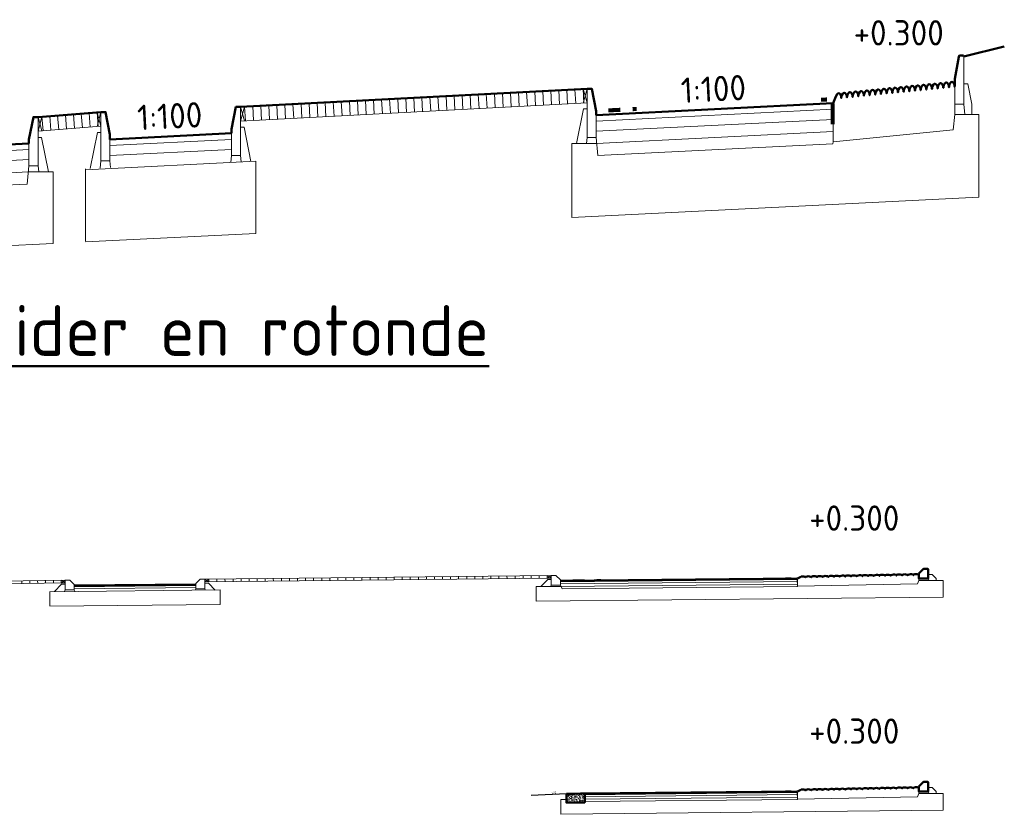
# Model space of a CAD drawing. Header units: metres. Extents: x -699 to 2316, y -1199 to 781.
# Tile 52 of 256: x 457 to 481, y -485 to -466. Entities that reach past the tile are written whole.
import ezdxf
from ezdxf.enums import TextEntityAlignment as Align

# ---------------------------------------------------------------- set-up
doc = ezdxf.new("R2010")
doc.units = ezdxf.units.M
for name, color, linetype, lineweight in [('B-WE-GW-BERM-GD', 90, 'Continuous', 25), ('dp-nw-markering', 7, 'Continuous', 35), ('N-WA-GW-BERM-GD', 90, 'Continuous', 50), ('N-WA-VH-VERHARDING_ASFALT-A-20', 252, 'Continuous', 18), ('N-WE-VH-KANTVERHARDING-GD', 210, 'Continuous', 50), ('N-WE-VV-MARKERING-GD', 170, 'Continuous', 50), ('X-XX-AL-M', 7, 'Continuous', 18), ('X-XX-AL-T25', 7, 'Continuous', 25), ('X-XX-AL-T50', 130, 'Continuous', 50)]:
    doc.layers.add(name, color=color, linetype=linetype, lineweight=lineweight)
doc.styles.add('NLCS-ISO', font='NLCS-ISO.ttf')
doc.linetypes.add('ZIGZAG', pattern='A,0.00254,-5.08,[131,ltypeshp.shx,S=5.08,R=0,X=-5.08,Y=0],-10.16,[131,ltypeshp.shx,S=5.08,R=180,X=5.08,Y=0],-5.08', length=20.32254)

# ---------------------------------------------------------------- blocks, each defined once
blk = doc.blocks.new('115-225X240')
blk.add_lwpolyline([(-0.22, 0.115), (-0.225, 0.11), (-0.225, -0.125), (0, -0.125), (0, 0), (-0.104, 0.109, 0.204693), (-0.119, 0.115)], format="xyb", close=True)
blk = doc.blocks.new('007')
at = {"color": 8, "lineweight": 5}
blk.add_line((0, 0), (0, 0.07), dxfattribs=at)
blk = doc.blocks.new('NLCS_Lp_rotondepoot')
at = {"layer": 'N-WA-GW-BERM-GD'}
blk.add_line((88.895, 0.5298), (89.895, 0.5798), dxfattribs=at)
at = {"layer": 'N-WE-VH-KANTVERHARDING-GD', "color": 8, "lineweight": 9}
for p, q in [((88.895, 0.3948), (88.995, 0.3948)), ((88.995, 0.3948), (89.095, 0.2948)), ((79.595, 0.3715), (71.045, 0.2815)), ((79.4961, 0.3705), (79.595, 0.3015)), ((79.4968, 0.3005), (79.595, 0.3715)), ((79.595, 0.3015), (71.045, 0.2115)), ((85.67, 0.11), (85.67, 0.3)), ((88.67, 0.2448), (88.67, 0.2948)), ((88.895, 0.2948), (88.92, 0.2448)), ((89.095, 0.2948), (89.095, 0.2448)), ((67.595, 0.256), (66.0451, 0.2315)), ((67.5005, 0.2545), (67.595, 0.186)), ((67.5016, 0.1845), (67.595, 0.256)), ((71.045, 0.2115), (71.1439, 0.2825)), ((71.045, 0.2815), (71.1446, 0.2125)), ((85.67, 0.27), (79.82, 0.2115)), ((88.67, 0.2448), (88.6321, 0.1692)), ((88.67, 0.2448), (89.27, 0.2448)), ((89.27, 0.2448), (89.27, -0.164)), ((66.045, 0.1615), (66.1395, 0.233)), ((66.1406, 0.163), (66.0451, 0.2315)), ((85.67, 0.22), (79.82, 0.1615)), ((67.595, 0.186), (66.045, 0.1615)), ((85.67, 0.16), (79.8307, 0.1016)), ((85.67, 0.11), (88.6321, 0.1692)), ((70.82, 0.1215), (67.82, 0.0915)), ((79.22, 0.1016), (79.22, -0.2645)), ((79.8307, 0.1016), (79.22, 0.1016)), ((79.595, 0.1315), (79.58, 0.1016)), ((79.82, 0.1315), (79.8647, 0.0419)), ((85.665, 0.0999), (79.8647, 0.0419)), ((85.67, 0.11), (85.665, 0.0999)), ((65.82, 0.0715), (62.1698, 0.035)), ((70.82, 0.0715), (67.82, 0.0415)), ((65.82, 0.0215), (62.1698, -0.015)), ((71.42, 0.0135), (67.22, -0.0285)), ((67.595, 0.016), (67.5767, -0.0204)), ((67.82, 0.016), (67.8369, -0.0178)), ((70.82, 0.0415), (70.8029, 0.0073)), ((71.045, 0.0415), (71.0608, 0.0099)), ((71.42, 0.0135), (71.42, -0.3425)), ((65.8046, -0.0387), (62.1698, -0.075)), ((65.82, -0.0085), (65.7747, -0.099)), ((65.8046, -0.0387), (66.42, -0.0387)), ((66.045, -0.0085), (66.06, -0.0387)), ((66.42, -0.0387), (66.42, -0.3925)), ((67.22, -0.024), (67.22, -0.38)), ((65.7747, -0.099), (62.1698, -0.135)), ((89.27, -0.164), (79.22, -0.2645)), ((71.42, -0.3425), (67.22, -0.3845)), ((66.42, -0.3925), (62.1698, -0.435))]:
    blk.add_line(p, q, dxfattribs=at)
at = {"layer": 'N-WE-VH-KANTVERHARDING-GD'}
for p, q in [((85.66, 0.2999), (79.82, 0.2415)), ((85.7367, 0.3334), (85.67, 0.3)), ((70.82, 0.1515), (67.82, 0.1215)), ((65.82, 0.1015), (62.1695, 0.065))]:
    blk.add_line(p, q, dxfattribs=at)
blk.add_lwpolyline([(88.67, 0.3824), (88.67, 0.4198), (88.774, 0.5287, -0.204693), (88.7885, 0.5348), (88.89, 0.5348)], format="xyb", dxfattribs=at)
blk.add_lwpolyline([(88.89, 0.5348), (88.895, 0.5298)], dxfattribs=at)
at = {"layer": 'N-WE-VH-KANTVERHARDING-GD', "color": 8, "lineweight": 9}
blk.add_lwpolyline([(88.895, 0.5298), (88.895, 0.2948), (88.67, 0.2948), (88.67, 0.3824)], dxfattribs=at)
at = {"layer": 'N-WE-VH-KANTVERHARDING-GD', "flags": 128}
for points in [[(79.82, 0.2415), (79.82, 0.2615), (79.71, 0.3715), (79.595, 0.3715), (71.045, 0.2815), (70.93, 0.2815), (70.82, 0.1715), (70.82, 0.1515)], [(67.82, 0.1215), (67.82, 0.146), (67.71, 0.256), (67.595, 0.256), (66.0451, 0.2315), (65.93, 0.2315), (65.82, 0.1215), (65.82, 0.1015)]]:
    blk.add_lwpolyline(points, dxfattribs=at)
at = {"layer": 'N-WE-VH-KANTVERHARDING-GD', "color": 8, "lineweight": 9}
for points in [[(79.595, 0.3715), (79.595, 0.1315), (79.82, 0.1315), (79.82, 0.2615), (79.71, 0.3715)], [(67.595, 0.256), (67.595, 0.016), (67.82, 0.016), (67.82, 0.146), (67.71, 0.256)], [(71.045, 0.2815), (71.045, 0.0415), (70.82, 0.0415), (70.82, 0.1715), (70.93, 0.2815)], [(66.045, 0.2315), (66.045, -0.0085), (65.82, -0.0085), (65.82, 0.1215), (65.93, 0.2315)]]:
    blk.add_lwpolyline(points, close=True, dxfattribs=at)
at = {"layer": 'N-WE-VH-KANTVERHARDING-GD', "color": 8, "lineweight": 9, "const_width": 0.02, "flags": 128}
blk.add_lwpolyline([(85.66, 0.3), (85.66, 0.1965)], dxfattribs=at)
at = {"layer": 'N-WE-VH-KANTVERHARDING-GD', "color": 8, "lineweight": 9, "flags": 128}
for points in [[(79.339, 0.1016), (79.5089, 0.2715), (79.595, 0.2715)], [(67.33, -0.0229), (67.5089, 0.156), (67.595, 0.156)], [(71.3002, 0.0123), (71.131, 0.1815), (71.045, 0.1815)], [(66.301, -0.0385), (66.131, 0.1315), (66.045, 0.1315)]]:
    blk.add_lwpolyline(points, dxfattribs=at)
at = {"layer": 'N-WE-VH-KANTVERHARDING-GD'}
for centre, radius, start, end in [((87.9033, 0.2412), 0.15, 68.8533, 114.093), ((88.0432, 0.244), 0.15, 68.8533, 114.093), ((88.1832, 0.2468), 0.15, 68.8533, 114.093), ((88.3232, 0.2496), 0.15, 68.8533, 114.093), ((88.3701, 0.3708), 0.02, 16.5861, 68.8533), ((88.4101, 0.3711), 0.02, 114.093, 164.0686), ((88.4631, 0.2524), 0.15, 68.8533, 114.093), ((88.51, 0.3736), 0.02, 16.5861, 68.8533), ((88.55, 0.3739), 0.02, 114.093, 164.0686), ((88.6031, 0.2552), 0.15, 68.8533, 114.093), ((88.65, 0.3764), 0.02, 16.5861, 68.8533), ((85.8038, 0.1992), 0.15, 68.8533, 116.5651), ((85.9437, 0.202), 0.15, 68.8533, 114.093), ((85.9906, 0.3232), 0.02, 16.5861, 68.8533), ((86.0306, 0.3235), 0.02, 114.093, 164.0686), ((86.0837, 0.2048), 0.15, 68.8533, 114.093), ((86.1306, 0.326), 0.02, 16.5861, 68.8533), ((86.1706, 0.3263), 0.02, 114.093, 164.0686), ((86.2237, 0.2076), 0.15, 68.8533, 114.093), ((86.2706, 0.3288), 0.02, 16.5861, 68.8533), ((86.3106, 0.3291), 0.02, 114.093, 164.0686), ((86.3636, 0.2104), 0.15, 68.8533, 114.093), ((86.4105, 0.3316), 0.02, 16.5861, 68.8533), ((86.4505, 0.3319), 0.02, 114.093, 164.0686), ((86.5036, 0.2132), 0.15, 68.8533, 114.093), ((86.5505, 0.3344), 0.02, 16.5861, 68.8533), ((86.5905, 0.3347), 0.02, 114.093, 164.0686), ((86.6436, 0.216), 0.15, 68.8533, 114.093), ((86.6905, 0.3372), 0.02, 16.5861, 68.8533), ((86.7104, 0.3432), 0.000833, 196.5861, 344.0686), ((86.7305, 0.3375), 0.02, 114.093, 164.0686), ((86.7835, 0.2188), 0.15, 68.8533, 114.093), ((86.8304, 0.34), 0.02, 16.5861, 68.8533), ((86.8504, 0.346), 0.000833, 196.5861, 344.0686), ((86.8704, 0.3403), 0.02, 114.093, 164.0686), ((86.9235, 0.2216), 0.15, 68.8533, 114.093), ((86.9704, 0.3428), 0.02, 16.5861, 68.8533), ((86.9904, 0.3488), 0.000833, 196.5861, 344.0686), ((87.0104, 0.3431), 0.02, 114.093, 164.0686), ((87.0635, 0.2244), 0.15, 68.8533, 114.093), ((87.1104, 0.3456), 0.02, 16.5861, 68.8533), ((87.1303, 0.3516), 0.000833, 196.5861, 344.0686), ((87.1504, 0.3459), 0.02, 114.093, 164.0686), ((87.2034, 0.2272), 0.15, 68.8533, 114.093), ((87.2503, 0.3484), 0.02, 16.5861, 68.8533), ((87.2703, 0.3544), 0.000833, 196.5861, 344.0686), ((87.2903, 0.3487), 0.02, 114.093, 164.0686), ((87.3434, 0.23), 0.15, 68.8533, 114.093), ((87.3903, 0.3512), 0.02, 16.5861, 68.8533), ((87.4103, 0.3572), 0.000833, 196.5861, 344.0686), ((87.4303, 0.3515), 0.02, 114.093, 164.0686), ((87.4834, 0.2328), 0.15, 68.8533, 114.093), ((87.5303, 0.354), 0.02, 16.5861, 68.8533), ((87.5502, 0.36), 0.000833, 196.5861, 344.0686), ((87.5703, 0.3543), 0.02, 114.093, 164.0686), ((87.6233, 0.2356), 0.15, 68.8533, 114.093), ((87.6702, 0.3568), 0.02, 16.5861, 68.8533), ((87.6902, 0.3628), 0.000833, 196.5861, 344.0686), ((87.7102, 0.3571), 0.02, 114.093, 164.0686), ((87.7633, 0.2384), 0.15, 68.8533, 114.093), ((87.8102, 0.3596), 0.02, 16.5861, 68.8533), ((87.8302, 0.3656), 0.000833, 196.5861, 344.0686), ((87.8502, 0.3599), 0.02, 114.093, 164.0686), ((87.9502, 0.3624), 0.02, 16.5861, 68.8533), ((87.9701, 0.3684), 0.000833, 196.5861, 344.0686), ((87.9902, 0.3627), 0.02, 114.093, 164.0686), ((88.0901, 0.3652), 0.02, 16.5861, 68.8533), ((88.1101, 0.3712), 0.000833, 196.5861, 344.0686), ((88.1301, 0.3655), 0.02, 114.093, 164.0686), ((88.2301, 0.368), 0.02, 16.5861, 68.8533), ((88.2501, 0.374), 0.000833, 196.5861, 344.0686), ((88.2701, 0.3683), 0.02, 114.093, 164.0686), ((88.39, 0.3768), 0.000833, 196.5861, 344.0686), ((88.53, 0.3796), 0.000833, 196.5861, 344.0686), ((88.67, 0.3824), 0.000833, 196.5861, 269.4456), ((85.8507, 0.3204), 0.02, 16.5861, 68.8533), ((85.8706, 0.3264), 0.000833, 196.5861, 344.0686), ((85.8907, 0.3207), 0.02, 114.093, 164.0686), ((86.0106, 0.3292), 0.000833, 196.5861, 344.0686), ((86.1506, 0.332), 0.000833, 196.5861, 344.0686), ((86.2905, 0.3348), 0.000833, 196.5861, 344.0686), ((86.4305, 0.3376), 0.000833, 196.5861, 344.0686), ((86.5705, 0.3404), 0.000833, 196.5861, 344.0686)]:
    blk.add_arc(centre, radius, start, end, dxfattribs=at)
at = {"layer": 'N-WE-VV-MARKERING-GD', "color": 8, "lineweight": 5, "const_width": 0.02}
for points in [[(85.52, 0.3185), (85.37, 0.317)], [(80.4194, 0.2675), (80.12, 0.2645)], [(80.8194, 0.2715), (80.7194, 0.2705)]]:
    blk.add_lwpolyline(points, dxfattribs=at)
at = {"layer": 'N-WE-VH-KANTVERHARDING-GD', "color": 8, "lineweight": 9}
for p, rotation in [((76.712, 0.3412), 180.6030911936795), ((76.9109, 0.3432), 180.6030911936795), ((77.1097, 0.3453), 180.6030911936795), ((77.3086, 0.3474), 180.6030911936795), ((77.5075, 0.3495), 180.6030911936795), ((77.7063, 0.3516), 180.6030911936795), ((77.9052, 0.3537), 180.6030911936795), ((78.1041, 0.3558), 180.6030911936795), ((78.3029, 0.3579), 180.6030911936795), ((78.5018, 0.36), 180.6030911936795), ((78.7006, 0.3621), 180.6030911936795), ((78.8995, 0.3642), 180.6030911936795), ((79.0984, 0.3663), 180.6030911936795), ((79.2972, 0.3684), 180.6030911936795), ((79.4961, 0.3705), 180.6030911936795), ((72.1382, 0.293), 180.6030911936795), ((72.337, 0.2951), 180.6030911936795), ((72.5359, 0.2972), 180.6030911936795), ((72.7348, 0.2993), 180.6030911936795), ((72.9336, 0.3014), 180.6030911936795), ((73.1325, 0.3035), 180.6030911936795), ((73.3314, 0.3056), 180.6030911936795), ((73.5302, 0.3077), 180.6030911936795), ((73.7291, 0.3098), 180.6030911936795), ((73.9279, 0.3118), 180.6030911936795), ((74.1268, 0.3139), 180.6030911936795), ((74.3257, 0.316), 180.6030911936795), ((74.5245, 0.3181), 180.6030911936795), ((74.7234, 0.3202), 180.6030911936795), ((74.9223, 0.3223), 180.6030911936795), ((75.1211, 0.3244), 180.6030911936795), ((75.32, 0.3265), 180.6030911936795), ((75.5188, 0.3286), 180.6030911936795), ((75.7177, 0.3307), 180.6030911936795), ((75.9166, 0.3328), 180.6030911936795), ((76.1154, 0.3349), 180.6030911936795), ((76.3143, 0.337), 180.6030911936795), ((76.5132, 0.3391), 180.6030911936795), ((66.9172, 0.2453), 180.905567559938), ((67.1117, 0.2484), 180.905567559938), ((67.3061, 0.2514), 180.905567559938), ((67.5005, 0.2545), 180.905567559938), ((71.1439, 0.2825), 180.6030911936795), ((71.3427, 0.2846), 180.6030911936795), ((71.5416, 0.2867), 180.6030911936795), ((71.7405, 0.2888), 180.6030911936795), ((71.9393, 0.2909), 180.6030911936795), ((66.1395, 0.233), 180.905567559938), ((66.3339, 0.2361), 180.905567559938), ((66.5284, 0.2391), 180.905567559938), ((66.7228, 0.2422), 180.905567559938)]:
    blk.add_blockref('007', p, dxfattribs=dict(at, rotation=rotation))

msp = doc.modelspace()

# ---------------------------------------------------------------- hatches: boundary and pattern name
at = {"layer": 'N-WA-VH-VERHARDING_ASFALT-A-20', "linetype": 'Continuous'}
h = msp.add_hatch(dxfattribs=at)
h.set_pattern_fill('AR-CONC', color=256, scale=0.0005, angle=180, style=0)
h.set_pattern_definition([(230, (470.3434, -485.14188), (-0.091092, 0.00797), [0.009525, -0.104775]), (175, (470.3434, -485.14188), (0.017621, -0.095528), [0.00762, -0.08382]), (280.451, (470.33581, -485.14122), (-0.073471, -0.087558), [0.008095, -0.089045]), (226.184, (470.3434, -485.16728), (-0.13554, 0.02102), [0.014287, -0.157163]), (276.636, (470.33211, -485.16553), (-0.118702, -0.123713), [0.012142, -0.133567]), (171.184, (470.3434, -485.16728), (-0.118702, -0.123713), [0.01143, -0.12573]), (201, (470.3307, -485.16093), (-0.075807, 0.051133), [0.009525, -0.104775]), (146, (470.3307, -485.16093), (-0.030901, -0.092094), [0.00762, -0.08382]), (251.451, (470.32439, -485.15667), (-0.106708, -0.040961), [0.008095, -0.089045]), (217.5, (470.343403, -485.141883), (-0.0015443, -0.0422775), [0, -0.082804, 0, -0.08509, 0, -0.0841375]), (187.5, (470.343403, -485.141883), (-0.03341, -0.0500903), [0, -0.048514, 0, -0.080899, 0, -0.0320675]), (147.5, (470.371724, -485.141883), (-0.0677953, 0.0028644), [0, -0.03175, 0, -0.09906, 0, -0.131445]), (137.5, (470.384424, -485.14188), (-0.0740646, -0.012713), [0, -0.041275, 0, -0.065786, 0, -0.093345])])
h.paths.add_polyline_path([(470.3434, -484.9253), (470.3434, -485.1419), (470.7934, -485.1335), (470.7934, -484.9159), (470.6934, -484.918), (470.6934, -484.9169), (470.4934, -484.9189), (470.4934, -484.9221)])

# ---------------------------------------------------------------- linework, layer by layer
at = {"layer": 'B-WE-GW-BERM-GD'}
msp.add_line((470.3434, -484.9204), (469.4726, -484.9639), dxfattribs=at)
at = {"layer": 'dp-nw-markering', "color": 8, "lineweight": 5, "const_width": 0.02}
for points in [[(470.7928, -479.639), (470.4934, -479.642)], [(471.1929, -479.635), (471.0929, -479.636)], [(475.8934, -479.588), (475.7434, -479.5895)], [(475.8934, -484.8449), (475.7434, -484.8464)], [(471.1929, -484.8919), (471.0929, -484.8929)]]:
    msp.add_lwpolyline(points, dxfattribs=at)
at = {"layer": 'N-WE-VH-KANTVERHARDING-GD', "color": 8, "lineweight": 5}
for p, q in [((457.9684, -479.7205), (456.4184, -479.745)), ((457.9684, -479.6505), (456.4185, -479.675)), ((457.874, -479.652), (457.9684, -479.7205)), ((457.8751, -479.722), (457.9684, -479.6505)), ((469.9684, -479.535), (461.4184, -479.625)), ((469.9684, -479.605), (461.4184, -479.695)), ((461.4184, -479.695), (461.5173, -479.6239)), ((461.4184, -479.625), (461.5181, -479.6939)), ((469.8695, -479.536), (469.9684, -479.605)), ((469.8703, -479.606), (469.9684, -479.535)), ((476.0434, -479.6365), (470.1934, -479.695)), ((476.0434, -479.6865), (470.1934, -479.745)), ((476.0434, -479.7465), (470.2041, -479.8049)), ((476.0434, -479.7965), (476.0434, -479.6065)), ((476.0434, -479.7965), (479.0056, -479.7373)), ((479.0434, -479.6616), (479.0056, -479.7373)), ((479.0434, -479.6616), (479.0434, -479.6116)), ((479.0434, -479.6616), (479.6434, -479.6616)), ((479.2684, -479.5116), (479.3684, -479.5116)), ((479.2684, -479.6116), (479.2934, -479.6616)), ((479.3684, -479.5116), (479.4684, -479.6116)), ((479.4684, -479.6116), (479.4684, -479.6616)), ((479.6434, -479.6616), (479.6434, -480.0705)), ((461.7934, -479.893), (457.5934, -479.935)), ((457.5934, -479.9305), (457.5934, -480.2865)), ((457.9684, -479.8905), (457.9502, -479.9269)), ((461.1934, -479.785), (458.1934, -479.815)), ((461.1934, -479.835), (458.1934, -479.865)), ((458.1934, -479.8905), (458.2103, -479.9243)), ((461.1934, -479.865), (461.1763, -479.8992)), ((461.4184, -479.865), (461.4342, -479.8966)), ((461.7934, -479.893), (461.7934, -480.249)), ((469.5934, -479.8049), (469.5934, -480.171)), ((470.2041, -479.8049), (469.5934, -479.8049)), ((469.9684, -479.775), (469.9535, -479.8049)), ((470.1934, -479.775), (470.2382, -479.8645)), ((476.0384, -479.8065), (470.2382, -479.8645)), ((476.0434, -479.7965), (476.0384, -479.8065)), ((479.6434, -480.0705), (469.5934, -480.171)), ((461.7934, -480.249), (457.5934, -480.291)), ((479.2684, -484.7685), (479.3684, -484.7685)), ((479.3684, -484.7685), (479.4684, -484.8685)), ((470.3434, -485.0604), (470.2041, -485.0618)), ((470.2041, -485.0618), (470.2041, -485.4279)), ((476.0434, -484.8934), (470.7934, -484.9459)), ((476.0434, -484.9434), (470.7934, -484.9959)), ((476.0434, -485.0034), (470.7934, -485.0559)), ((476.0384, -485.0634), (470.7934, -485.1159)), ((476.0434, -485.0534), (476.0384, -485.0634)), ((476.0434, -485.0534), (476.0434, -484.8634)), ((476.0434, -485.0534), (479.0056, -484.9942)), ((479.0434, -484.9185), (479.0056, -484.9942)), ((479.0434, -484.9185), (479.0434, -484.8685)), ((479.0434, -484.9185), (479.6434, -484.9185)), ((479.2684, -484.8685), (479.2934, -484.9185)), ((479.4684, -484.8685), (479.4684, -484.9185)), ((479.6434, -484.9185), (479.6434, -485.3274)), ((479.6434, -485.3274), (470.2041, -485.4279))]:
    msp.add_line(p, q, dxfattribs=at)
at = {"layer": 'N-WE-VH-KANTVERHARDING-GD'}
for p, q in [((476.0334, -479.6066), (470.1934, -479.665)), ((476.1101, -479.5731), (476.0434, -479.6065)), ((461.1934, -479.755), (458.1934, -479.785)), ((476.1101, -484.83), (476.0434, -484.8634)), ((470.3434, -484.9253), (470.3434, -485.138)), ((476.0334, -484.8635), (470.7934, -484.9159))]:
    msp.add_line(p, q, dxfattribs=at)
at = {"layer": 'N-WE-VH-KANTVERHARDING-GD', "color": 8, "linetype": 'ZIGZAG', "lineweight": 13, "ltscale": 0.1}
msp.add_line((470.7934, -484.9159), (470.7934, -485.1335), dxfattribs=at)
at = {"layer": 'N-WE-VH-KANTVERHARDING-GD', "linetype": 'Continuous'}
msp.add_line((470.7934, -484.9159), (470.7934, -485.1335), dxfattribs=at)
at = {"layer": 'N-WE-VH-KANTVERHARDING-GD', "color": 8, "lineweight": 5}
for points in [[(457.9684, -479.6505), (457.9684, -479.8905), (458.1934, -479.8905), (458.1934, -479.7605), (458.0834, -479.6505)], [(461.4184, -479.625), (461.4184, -479.865), (461.1934, -479.865), (461.1934, -479.735), (461.3034, -479.625)], [(469.9684, -479.535), (469.9684, -479.775), (470.1934, -479.775), (470.1934, -479.645), (470.0834, -479.535)]]:
    msp.add_lwpolyline(points, close=True, dxfattribs=at)
at = {"layer": 'N-WE-VH-KANTVERHARDING-GD', "color": 8, "lineweight": 5, "flags": 128}
for points in [[(461.6737, -479.8942), (461.5045, -479.725), (461.4184, -479.725)], [(469.7124, -479.8049), (469.8823, -479.635), (469.9684, -479.635)], [(457.7034, -479.9294), (457.8823, -479.7505), (457.9684, -479.7505)]]:
    msp.add_lwpolyline(points, dxfattribs=at)
at = {"layer": 'N-WE-VH-KANTVERHARDING-GD', "color": 8, "lineweight": 5, "const_width": 0.02, "flags": 128}
for points in [[(476.0334, -479.6065), (476.0334, -479.7099)], [(476.0334, -484.8634), (476.0334, -484.9668)]]:
    msp.add_lwpolyline(points, dxfattribs=at)
at = {"layer": 'N-WE-VH-KANTVERHARDING-GD', "linetype": 'Continuous'}
msp.add_lwpolyline([(470.3434, -484.9204), (470.3434, -485.138), (470.7934, -485.1335), (470.7934, -484.9159), (470.6934, -484.9169), (470.6934, -484.9169), (470.4934, -484.9189), (470.4934, -484.9189)], close=True, dxfattribs=at)
at = {"layer": 'N-WE-VH-KANTVERHARDING-GD'}
for centre, radius, start, end in [((478.8366, -479.6541), 0.15, 68.85325, 114.09298), ((478.9765, -479.6513), 0.15, 68.85325, 114.09298), ((476.1772, -479.7073), 0.15, 68.85325, 116.56505), ((476.2241, -479.586), 0.02, 16.58607, 68.85325), ((476.2441, -479.5801), 0.000833, 196.58607, 344.06863), ((476.2641, -479.5858), 0.02, 114.09298, 164.06863), ((476.3172, -479.7045), 0.15, 68.85325, 114.09298), ((476.3641, -479.5832), 0.02, 16.58607, 68.85325), ((476.3841, -479.5773), 0.000833, 196.58608, 344.06863), ((476.4041, -479.583), 0.02, 114.09298, 164.06863), ((476.4572, -479.7017), 0.15, 68.85325, 114.09298), ((476.5041, -479.5804), 0.02, 16.58608, 68.85325), ((476.524, -479.5745), 0.000833, 196.58608, 344.06863), ((476.5441, -479.5802), 0.02, 114.09298, 164.06863), ((476.5971, -479.6989), 0.15, 68.85325, 114.09298), ((476.644, -479.5776), 0.02, 16.58607, 68.85325), ((476.664, -479.5717), 0.000833, 196.58608, 344.06863), ((476.684, -479.5774), 0.02, 114.09298, 164.06863), ((476.7371, -479.6961), 0.15, 68.85325, 114.09298), ((476.784, -479.5748), 0.02, 16.58608, 68.85325), ((476.804, -479.5689), 0.000833, 196.58608, 344.06863), ((476.824, -479.5746), 0.02, 114.09298, 164.06863), ((476.8771, -479.6933), 0.15, 68.85325, 114.09298), ((476.924, -479.572), 0.02, 16.58607, 68.85325), ((476.9439, -479.5661), 0.000833, 196.58608, 344.06863), ((476.9639, -479.5718), 0.02, 114.09298, 164.06863), ((477.017, -479.6905), 0.15, 68.85325, 114.09298), ((477.0639, -479.5692), 0.02, 16.58608, 68.85325), ((477.0839, -479.5633), 0.000833, 196.58608, 344.06863), ((477.1039, -479.569), 0.02, 114.09298, 164.06863), ((477.157, -479.6877), 0.15, 68.85325, 114.09298), ((477.2039, -479.5664), 0.02, 16.58607, 68.85325), ((477.2238, -479.5605), 0.000833, 196.58608, 344.06863), ((477.2439, -479.5662), 0.02, 114.09298, 164.06863), ((477.297, -479.6849), 0.15, 68.85325, 114.09298), ((477.3438, -479.5636), 0.02, 16.58608, 68.85325), ((477.3638, -479.5577), 0.000833, 196.58608, 344.06863), ((477.3838, -479.5634), 0.02, 114.09298, 164.06863), ((477.4369, -479.6821), 0.15, 68.85325, 114.09298), ((477.4838, -479.5608), 0.02, 16.58607, 68.85325), ((477.5038, -479.5549), 0.000833, 196.58608, 344.06863), ((477.5238, -479.5606), 0.02, 114.09298, 164.06863), ((477.5769, -479.6793), 0.15, 68.85325, 114.09298), ((477.6238, -479.558), 0.02, 16.58608, 68.85325), ((477.6437, -479.5521), 0.000833, 196.58608, 344.06863), ((477.6638, -479.5578), 0.02, 114.09298, 164.06863), ((477.7168, -479.6765), 0.15, 68.85325, 114.09298), ((477.7637, -479.5552), 0.02, 16.58607, 68.85325), ((477.7837, -479.5493), 0.000833, 196.58608, 344.06863), ((477.8037, -479.555), 0.02, 114.09298, 164.06863), ((477.8568, -479.6737), 0.15, 68.85325, 114.09298), ((477.9037, -479.5524), 0.02, 16.58608, 68.85325), ((477.9237, -479.5465), 0.000833, 196.58608, 344.06863), ((477.9437, -479.5522), 0.02, 114.09298, 164.06863), ((477.9968, -479.6709), 0.15, 68.85325, 114.09298), ((478.0437, -479.5496), 0.02, 16.58607, 68.85325), ((478.0636, -479.5437), 0.000833, 196.58608, 344.06863), ((478.0837, -479.5494), 0.02, 114.09298, 164.06863), ((478.1367, -479.6681), 0.15, 68.85325, 114.09298), ((478.1836, -479.5468), 0.02, 16.58608, 68.85325), ((478.2036, -479.5409), 0.000833, 196.58608, 344.06863), ((478.2236, -479.5466), 0.02, 114.09298, 164.06863), ((478.2767, -479.6653), 0.15, 68.85325, 114.09298), ((478.3236, -479.544), 0.02, 16.58607, 68.85325), ((478.3436, -479.5381), 0.000833, 196.58608, 344.06863), ((478.3636, -479.5438), 0.02, 114.09298, 164.06863), ((478.4167, -479.6625), 0.15, 68.85325, 114.09298), ((478.4636, -479.5412), 0.02, 16.58608, 68.85325), ((478.4835, -479.5353), 0.000833, 196.58608, 344.06863), ((478.5036, -479.541), 0.02, 114.09298, 164.06863), ((478.5566, -479.6597), 0.15, 68.85325, 114.09298), ((478.6035, -479.5384), 0.02, 16.58608, 68.85325), ((478.6235, -479.5325), 0.000833, 196.58608, 344.06863), ((478.6435, -479.5382), 0.02, 114.09298, 164.06863), ((478.6966, -479.6569), 0.15, 68.85325, 114.09298), ((478.7435, -479.5356), 0.02, 16.58607, 68.85325), ((478.7635, -479.5297), 0.000833, 196.58608, 344.06863), ((478.7835, -479.5354), 0.02, 114.09298, 164.06863), ((478.8835, -479.5328), 0.02, 16.58608, 68.85325), ((478.9034, -479.5269), 0.000833, 196.58608, 344.06863), ((478.9235, -479.5326), 0.02, 114.09298, 164.06863), ((479.0234, -479.53), 0.02, 16.58608, 68.85325), ((479.0434, -479.5241), 0.000833, 196.58608, 269.44564), ((476.1772, -484.9642), 0.15, 68.85325, 116.56505), ((476.2241, -484.8429), 0.02, 16.58607, 68.85325), ((476.2441, -484.837), 0.000833, 196.58607, 344.06863), ((476.2641, -484.8427), 0.02, 114.09298, 164.06863), ((476.3172, -484.9614), 0.15, 68.85325, 114.09298), ((476.3641, -484.8401), 0.02, 16.58607, 68.85325), ((476.3841, -484.8342), 0.000833, 196.58608, 344.06863), ((476.4041, -484.8399), 0.02, 114.09298, 164.06863), ((476.4572, -484.9586), 0.15, 68.85325, 114.09298), ((476.5041, -484.8373), 0.02, 16.58608, 68.85325), ((476.524, -484.8314), 0.000833, 196.58608, 344.06863), ((476.5441, -484.8371), 0.02, 114.09298, 164.06863), ((476.5971, -484.9558), 0.15, 68.85325, 114.09298), ((476.644, -484.8345), 0.02, 16.58607, 68.85325), ((476.664, -484.8286), 0.000833, 196.58608, 344.06863), ((476.684, -484.8343), 0.02, 114.09298, 164.06863), ((476.7371, -484.953), 0.15, 68.85325, 114.09298), ((476.784, -484.8317), 0.02, 16.58608, 68.85325), ((476.804, -484.8258), 0.000833, 196.58608, 344.06863), ((476.824, -484.8315), 0.02, 114.09298, 164.06863), ((476.8771, -484.9502), 0.15, 68.85325, 114.09298), ((476.924, -484.8289), 0.02, 16.58607, 68.85325), ((476.9439, -484.823), 0.000833, 196.58608, 344.06863), ((476.9639, -484.8287), 0.02, 114.09298, 164.06863), ((477.017, -484.9474), 0.15, 68.85325, 114.09298), ((477.0639, -484.8261), 0.02, 16.58608, 68.85325), ((477.0839, -484.8202), 0.000833, 196.58608, 344.06863), ((477.1039, -484.8259), 0.02, 114.09298, 164.06863), ((477.157, -484.9446), 0.15, 68.85325, 114.09298), ((477.2039, -484.8233), 0.02, 16.58607, 68.85325), ((477.2238, -484.8174), 0.000833, 196.58608, 344.06863), ((477.2439, -484.8231), 0.02, 114.09298, 164.06863), ((477.297, -484.9418), 0.15, 68.85325, 114.09298), ((477.3438, -484.8205), 0.02, 16.58608, 68.85325), ((477.3638, -484.8146), 0.000833, 196.58608, 344.06863), ((477.3838, -484.8203), 0.02, 114.09298, 164.06863), ((477.4369, -484.939), 0.15, 68.85325, 114.09298), ((477.4838, -484.8177), 0.02, 16.58607, 68.85325), ((477.5038, -484.8118), 0.000833, 196.58608, 344.06863), ((477.5238, -484.8175), 0.02, 114.09298, 164.06863), ((477.5769, -484.9362), 0.15, 68.85325, 114.09298), ((477.6238, -484.8149), 0.02, 16.58608, 68.85325), ((477.6437, -484.809), 0.000833, 196.58608, 344.06863), ((477.6638, -484.8147), 0.02, 114.09298, 164.06863), ((477.7168, -484.9334), 0.15, 68.85325, 114.09298), ((477.7637, -484.8121), 0.02, 16.58607, 68.85325), ((477.7837, -484.8062), 0.000833, 196.58608, 344.06863), ((477.8037, -484.8119), 0.02, 114.09298, 164.06863), ((477.8568, -484.9306), 0.15, 68.85325, 114.09298), ((477.9037, -484.8093), 0.02, 16.58608, 68.85325), ((477.9237, -484.8034), 0.000833, 196.58608, 344.06863), ((477.9437, -484.8091), 0.02, 114.09298, 164.06863), ((477.9968, -484.9278), 0.15, 68.85325, 114.09298), ((478.0437, -484.8065), 0.02, 16.58607, 68.85325), ((478.0636, -484.8006), 0.000833, 196.58608, 344.06863), ((478.0837, -484.8063), 0.02, 114.09298, 164.06863), ((478.1367, -484.925), 0.15, 68.85325, 114.09298), ((478.1836, -484.8037), 0.02, 16.58608, 68.85325), ((478.2036, -484.7978), 0.000833, 196.58608, 344.06863), ((478.2236, -484.8035), 0.02, 114.09298, 164.06863), ((478.2767, -484.9222), 0.15, 68.85325, 114.09298), ((478.3236, -484.8009), 0.02, 16.58607, 68.85325), ((478.3436, -484.795), 0.000833, 196.58608, 344.06863), ((478.3636, -484.8007), 0.02, 114.09298, 164.06863), ((478.4167, -484.9194), 0.15, 68.85325, 114.09298), ((478.4636, -484.7981), 0.02, 16.58608, 68.85325), ((478.4835, -484.7922), 0.000833, 196.58608, 344.06863), ((478.5036, -484.7979), 0.02, 114.09298, 164.06863), ((478.5566, -484.9166), 0.15, 68.85325, 114.09298), ((478.6035, -484.7953), 0.02, 16.58608, 68.85325), ((478.6235, -484.7894), 0.000833, 196.58608, 344.06863), ((478.6435, -484.7951), 0.02, 114.09298, 164.06863), ((478.6966, -484.9138), 0.15, 68.85325, 114.09298), ((478.7435, -484.7925), 0.02, 16.58607, 68.85325), ((478.7635, -484.7866), 0.000833, 196.58608, 344.06863), ((478.7835, -484.7923), 0.02, 114.09298, 164.06863), ((478.8366, -484.911), 0.15, 68.85325, 114.09298), ((478.8835, -484.7897), 0.02, 16.58608, 68.85325), ((478.9034, -484.7838), 0.000833, 196.58608, 344.06863), ((478.9235, -484.7895), 0.02, 114.09298, 164.06863), ((478.9765, -484.9082), 0.15, 68.85325, 114.09298), ((479.0234, -484.7869), 0.02, 16.58608, 68.85325), ((479.0434, -484.781), 0.000833, 196.58608, 269.44564)]:
    msp.add_arc(centre, radius, start, end, dxfattribs=at)

# ---------------------------------------------------------------- block references
at = {"yscale": 5}
msp.add_blockref('NLCS_Lp_rotondepoot', (391.256, -469.3826), dxfattribs=at)
at = {"layer": 'N-WE-VH-KANTVERHARDING-GD', "color": 8, "lineweight": 5, "xscale": -1}
for p in [(479.0434, -479.4866), (479.0434, -484.7435)]:
    msp.add_blockref('115-225X240', p, dxfattribs=at)
at = {"layer": 'N-WE-VH-KANTVERHARDING-GD', "color": 8, "lineweight": 5}
for p, rotation in [((456.9018, -479.6673), 180.905567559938), ((457.0962, -479.6643), 180.905567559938), ((457.2907, -479.6612), 180.905567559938), ((457.4851, -479.6581), 180.905567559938), ((457.6795, -479.655), 180.905567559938), ((457.874, -479.652), 180.905567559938), ((461.5173, -479.6239), 180.6030911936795), ((461.7162, -479.6218), 180.6030911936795), ((461.915, -479.6198), 180.6030911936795), ((462.1139, -479.6177), 180.6030911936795), ((462.3128, -479.6156), 180.6030911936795), ((462.5116, -479.6135), 180.6030911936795), ((462.7105, -479.6114), 180.6030911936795), ((462.9094, -479.6093), 180.6030911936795), ((463.1082, -479.6072), 180.6030911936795), ((463.3071, -479.6051), 180.6030911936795), ((463.5059, -479.603), 180.6030911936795), ((463.7048, -479.6009), 180.6030911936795), ((463.9037, -479.5988), 180.6030911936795), ((464.1025, -479.5967), 180.6030911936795), ((464.3014, -479.5946), 180.6030911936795), ((464.5003, -479.5925), 180.6030911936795), ((464.6991, -479.5904), 180.6030911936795), ((464.898, -479.5884), 180.6030911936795), ((465.0968, -479.5863), 180.6030911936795), ((465.2957, -479.5842), 180.6030911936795), ((465.4946, -479.5821), 180.6030911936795), ((465.6934, -479.58), 180.6030911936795), ((465.8923, -479.5779), 180.6030911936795), ((466.0912, -479.5758), 180.6030911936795), ((466.29, -479.5737), 180.6030911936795), ((466.4889, -479.5716), 180.6030911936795), ((466.6877, -479.5695), 180.6030911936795), ((466.8866, -479.5674), 180.6030911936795), ((467.0855, -479.5653), 180.6030911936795), ((467.2843, -479.5632), 180.6030911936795), ((467.4832, -479.5611), 180.6030911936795), ((467.682, -479.559), 180.6030911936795), ((467.8809, -479.557), 180.6030911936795), ((468.0798, -479.5549), 180.6030911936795), ((468.2786, -479.5528), 180.6030911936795), ((468.4775, -479.5507), 180.6030911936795), ((468.6764, -479.5486), 180.6030911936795), ((468.8752, -479.5465), 180.6030911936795), ((469.0741, -479.5444), 180.6030911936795), ((469.2729, -479.5423), 180.6030911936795), ((469.4718, -479.5402), 180.6030911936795), ((469.6707, -479.5381), 180.6030911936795), ((469.8695, -479.536), 180.6030911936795)]:
    msp.add_blockref('007', p, dxfattribs=dict(at, rotation=rotation))

# ---------------------------------------------------------------- texts
at = {"layer": 'X-XX-AL-M', "style": 'NLCS-ISO'}
for p in [(473.996, -468.0291), (460.576, -468.7001)]:
    msp.add_text('1:100', height=0.625, rotation=2.862, dxfattribs=at).set_placement(p, align=Align.BOTTOM_CENTER)
at = {"layer": 'X-XX-AL-M', "char_height": 0.625, "attachment_point": 7, "style": 'NLCS-ISO'}
for insert in [(477.431, -466.4582), (476.3334, -478.4315), (476.3334, -483.6884)]:
    msp.add_mtext('\\A1;+0.300', dxfattribs=dict(at, insert=insert))
at = {"layer": 'X-XX-AL-T25', "style": 'NLCS-ISO'}
msp.add_text('1:20', height=0.05, rotation=2.86241, dxfattribs=at).set_placement((470.0335, -484.9359), align=Align.BOTTOM_CENTER)
at = {"layer": 'X-XX-AL-T50', "style": 'NLCS-ISO'}
msp.add_text('%%UPrincipe doorsnede over geleider en rotonde', height=1.25, dxfattribs=at).set_placement((434.7369, -474.1173))

doc.saveas('drawing.dxf')
